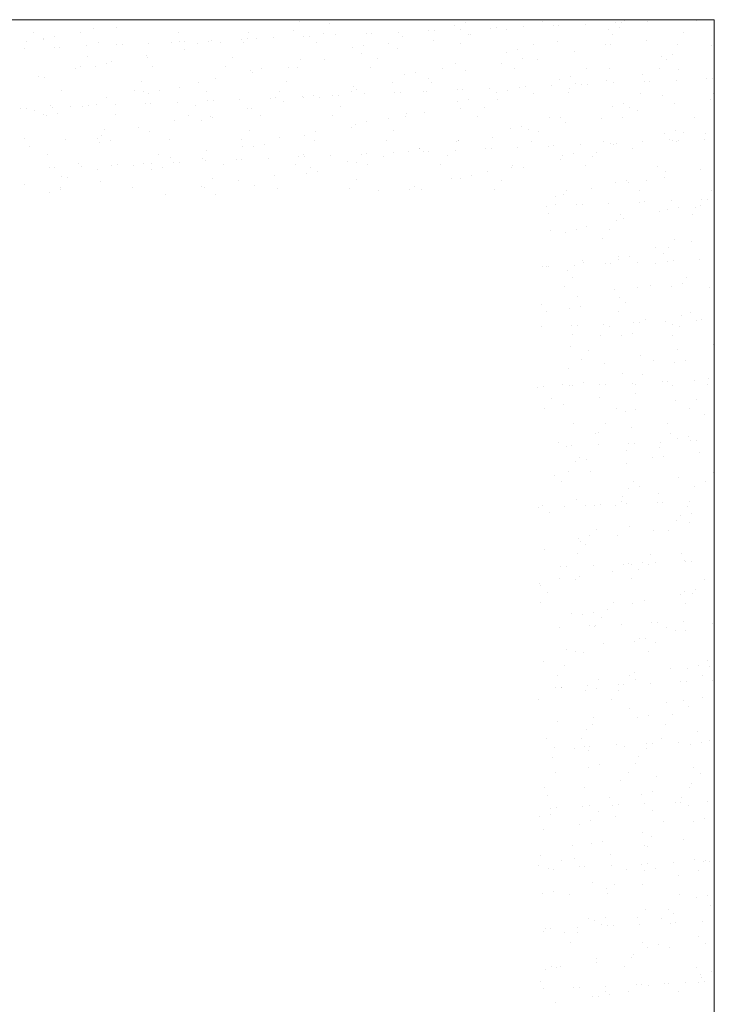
# Model space of a CAD drawing. Header units: millimetres. Extents: x -2274 to 12297, y -16157 to 26321.
# Tile 192 of 256: x -1779 to -1700, y -162 to -51. Entities that reach past the tile are written whole.
import ezdxf

# ---------------------------------------------------------------- set-up
doc = ezdxf.new("R2010")
doc.units = ezdxf.units.MM
doc.layers.add('-ŚCIANY NOŚNE', color=4, linetype='Continuous', lineweight=53)
doc.layers.add('KRESKOWANIE', color=8, linetype='Continuous')

msp = doc.modelspace()

# ---------------------------------------------------------------- linework, layer by layer
at = {"layer": '-ŚCIANY NOŚNE', "color": 253, "lineweight": 13}
for q in [(-2015, -51), (-1700, -624)]:
    msp.add_line((-1700, -51), q, dxfattribs=at)
at = {"layer": 'KRESKOWANIE', "color": 253, "linetype": 'Continuous', "lineweight": 13}
for p, q in [((-1746.89, -51.15), (-1746.89, -51.15)), ((-1726.57, -51), (-1726.57, -51)), ((-1719.38, -51.21), (-1719.38, -51.21)), ((-1718.37, -51.02), (-1718.37, -51.02)), ((-1710.2, -51.08), (-1710.2, -51.08)), ((-1707.52, -51.18), (-1707.52, -51.18)), ((-1704.1, -51.03), (-1704.1, -51.03)), ((-1703.46, -51.01), (-1703.46, -51.01)), ((-1701.99, -51.1), (-1701.99, -51.1)), ((-1770.19, -51.95), (-1770.19, -51.95)), ((-1767.65, -51.93), (-1767.65, -51.93)), ((-1747.61, -52.18), (-1747.61, -52.18)), ((-1743.5, -51.44), (-1743.5, -51.44)), ((-1732.32, -52.27), (-1732.32, -52.27)), ((-1731.68, -52.24), (-1731.68, -52.24)), ((-1729.41, -51.64), (-1729.41, -51.64)), ((-1728.69, -52.11), (-1728.69, -52.11)), ((-1728.17, -51.37), (-1728.17, -51.37)), ((-1725.26, -51.96), (-1725.26, -51.96)), ((-1724.63, -51.93), (-1724.63, -51.93)), ((-1723.52, -52.15), (-1723.52, -52.15)), ((-1721.63, -51.8), (-1721.63, -51.8)), ((-1718.21, -51.65), (-1718.21, -51.65)), ((-1717.57, -51.62), (-1717.57, -51.62)), ((-1714.58, -51.49), (-1714.58, -51.49)), ((-1711.93, -52.13), (-1711.93, -52.13)), ((-1711.15, -51.34), (-1711.15, -51.34)), ((-1710.69, -51.86), (-1710.69, -51.86)), ((-1710.52, -51.31), (-1710.52, -51.31)), ((-1777.77, -53.47), (-1777.77, -53.47)), ((-1776.96, -52.41), (-1776.96, -52.41)), ((-1775.9, -53.22), (-1775.9, -53.22)), ((-1775.84, -53.15), (-1775.84, -53.15)), ((-1774.66, -52.94), (-1774.66, -52.94)), ((-1771.73, -52.41), (-1771.73, -52.41)), ((-1760.59, -52.49), (-1760.59, -52.49)), ((-1757.18, -53.43), (-1757.18, -53.43)), ((-1756.91, -53.34), (-1756.91, -53.34)), ((-1753.48, -53.19), (-1753.48, -53.19)), ((-1752.85, -53.16), (-1752.85, -53.16)), ((-1752.71, -52.44), (-1752.71, -52.44)), ((-1751.75, -53.12), (-1751.75, -53.12)), ((-1749.85, -53.03), (-1749.85, -53.03)), ((-1746.43, -52.88), (-1746.43, -52.88)), ((-1745.79, -52.85), (-1745.79, -52.85)), ((-1744.21, -52.57), (-1744.21, -52.57)), ((-1742.8, -52.72), (-1742.8, -52.72)), ((-1739.37, -52.57), (-1739.37, -52.57)), ((-1738.74, -52.55), (-1738.74, -52.55)), ((-1735.74, -52.42), (-1735.74, -52.42)), ((-1735.23, -52.93), (-1735.23, -52.93)), ((-1731.71, -53.37), (-1731.71, -53.37)), ((-1727.84, -52.65), (-1727.84, -52.65)), ((-1727.6, -52.63), (-1727.6, -52.63)), ((-1717.76, -53.42), (-1717.76, -53.42)), ((-1711.47, -52.73), (-1711.47, -52.73)), ((-1707.62, -53.34), (-1707.62, -53.34)), ((-1703.48, -52.4), (-1703.48, -52.4)), ((-1778.07, -54.26), (-1778.07, -54.26)), ((-1774.64, -54.11), (-1774.64, -54.11)), ((-1774.01, -54.09), (-1774.01, -54.09)), ((-1771.01, -53.96), (-1771.01, -53.96)), ((-1769.61, -53.53), (-1769.61, -53.53)), ((-1767.59, -53.81), (-1767.59, -53.81)), ((-1766.95, -53.78), (-1766.95, -53.78)), ((-1763.96, -53.65), (-1763.96, -53.65)), ((-1761.4, -53.55), (-1761.4, -53.55)), ((-1760.53, -53.5), (-1760.53, -53.5)), ((-1759.94, -54.34), (-1759.94, -54.34)), ((-1759.9, -53.47), (-1759.9, -53.47)), ((-1758.42, -53.71), (-1758.42, -53.71)), ((-1755.83, -53.6), (-1755.83, -53.6)), ((-1753.23, -53.61), (-1753.23, -53.61)), ((-1745.03, -53.63), (-1745.03, -53.63)), ((-1740.94, -54.2), (-1740.94, -54.2)), ((-1739.7, -53.92), (-1739.7, -53.92)), ((-1736.86, -53.69), (-1736.86, -53.69)), ((-1735.85, -54.31), (-1735.85, -54.31)), ((-1728.65, -53.71), (-1728.65, -53.71)), ((-1722.22, -54.41), (-1722.22, -54.41)), ((-1720.48, -53.78), (-1720.48, -53.78)), ((-1715.81, -54.56), (-1715.81, -54.56)), ((-1712.28, -53.79), (-1712.28, -53.79)), ((-1711.7, -53.82), (-1711.7, -53.82)), ((-1704.11, -53.86), (-1704.11, -53.86)), ((-1700.28, -53.91), (-1700.28, -53.91)), ((-1770.87, -55.18), (-1770.87, -55.18)), ((-1764.24, -55), (-1764.24, -55)), ((-1764.08, -55.28), (-1764.08, -55.28)), ((-1754.5, -55.27), (-1754.5, -55.27)), ((-1746.77, -55.49), (-1746.77, -55.49)), ((-1744.04, -55.53), (-1744.04, -55.53)), ((-1739.93, -54.79), (-1739.93, -54.79)), ((-1738.13, -55.35), (-1738.13, -55.35)), ((-1723.46, -54.69), (-1723.46, -54.69)), ((-1721.75, -55.43), (-1721.75, -55.43)), ((-1719.95, -55.5), (-1719.95, -55.5)), ((-1705.98, -55.18), (-1705.98, -55.18)), ((-1705.38, -55.51), (-1705.38, -55.51)), ((-1704.74, -54.9), (-1704.74, -54.9)), ((-1772.27, -56.5), (-1772.27, -56.5)), ((-1771.69, -56.24), (-1771.69, -56.24)), ((-1769.95, -56.26), (-1769.95, -56.26)), ((-1768.71, -55.99), (-1768.71, -55.99)), ((-1768.15, -55.76), (-1768.15, -55.76)), ((-1763.52, -56.31), (-1763.52, -56.31)), ((-1755.31, -56.32), (-1755.31, -56.32)), ((-1752.47, -56.75), (-1752.47, -56.75)), ((-1751.23, -56.48), (-1751.23, -56.48)), ((-1748.18, -56.46), (-1748.18, -56.46)), ((-1747.14, -56.39), (-1747.14, -56.39)), ((-1738.94, -56.41), (-1738.94, -56.41)), ((-1730.77, -56.47), (-1730.77, -56.47)), ((-1729.29, -55.98), (-1729.29, -55.98)), ((-1728.14, -56.72), (-1728.14, -56.72)), ((-1724.02, -55.98), (-1724.02, -55.98)), ((-1722.56, -56.49), (-1722.56, -56.49)), ((-1714.4, -56.55), (-1714.4, -56.55)), ((-1711.81, -56.47), (-1711.81, -56.47)), ((-1706.19, -56.57), (-1706.19, -56.57)), ((-1704.04, -56.68), (-1704.04, -56.68)), ((-1776.4, -57.43), (-1776.4, -57.43)), ((-1775.78, -57.55), (-1775.78, -57.55)), ((-1756.37, -57.69), (-1756.37, -57.69)), ((-1752.25, -56.95), (-1752.25, -56.95)), ((-1734.99, -57.24), (-1734.99, -57.24)), ((-1733.75, -56.97), (-1733.75, -56.97)), ((-1732.27, -57.65), (-1732.27, -57.65)), ((-1717.51, -57.73), (-1717.51, -57.73)), ((-1716.27, -57.46), (-1716.27, -57.46)), ((-1712.23, -57.91), (-1712.23, -57.91)), ((-1708.12, -57.16), (-1708.12, -57.16)), ((-1704.29, -57.85), (-1704.29, -57.85)), ((-1700.87, -57.7), (-1700.87, -57.7)), ((-1700.23, -57.67), (-1700.23, -57.67)), ((-1773.8, -59), (-1773.8, -59)), ((-1765.6, -59.02), (-1765.6, -59.02)), ((-1764.79, -57.96), (-1764.79, -57.96)), ((-1762.76, -59.04), (-1762.76, -59.04)), ((-1760.5, -58.62), (-1760.5, -58.62)), ((-1758.3, -58.05), (-1758.3, -58.05)), ((-1748.41, -58.04), (-1748.41, -58.04)), ((-1740.82, -58.54), (-1740.82, -58.54)), ((-1740.46, -58.88), (-1740.46, -58.88)), ((-1736.35, -58.13), (-1736.35, -58.13)), ((-1732.04, -58.12), (-1732.04, -58.12)), ((-1729.08, -58.93), (-1729.08, -58.93)), ((-1728.45, -58.91), (-1728.45, -58.91)), ((-1725.46, -58.78), (-1725.46, -58.78)), ((-1723.34, -59.03), (-1723.34, -59.03)), ((-1722.03, -58.63), (-1722.03, -58.63)), ((-1721.4, -58.6), (-1721.4, -58.6)), ((-1718.4, -58.47), (-1718.4, -58.47)), ((-1716.37, -58.84), (-1716.37, -58.84)), ((-1715.66, -58.21), (-1715.66, -58.21)), ((-1714.98, -58.32), (-1714.98, -58.32)), ((-1714.34, -58.29), (-1714.34, -58.29)), ((-1711.35, -58.16), (-1711.35, -58.16)), ((-1707.92, -58.01), (-1707.92, -58.01)), ((-1707.29, -57.98), (-1707.29, -57.98)), ((-1700.03, -58.23), (-1700.03, -58.23)), ((-1768.69, -59.85), (-1768.69, -59.85)), ((-1764.58, -59.1), (-1764.58, -59.1)), ((-1764, -59.31), (-1764, -59.31)), ((-1757.43, -59.08), (-1757.43, -59.08)), ((-1756.67, -60.14), (-1756.67, -60.14)), ((-1753.67, -60.01), (-1753.67, -60.01)), ((-1750.25, -59.86), (-1750.25, -59.86)), ((-1749.61, -59.83), (-1749.61, -59.83)), ((-1749.22, -59.1), (-1749.22, -59.1)), ((-1746.62, -59.7), (-1746.62, -59.7)), ((-1746.52, -59.8), (-1746.52, -59.8)), ((-1745.28, -59.53), (-1745.28, -59.53)), ((-1744.6, -59.81), (-1744.6, -59.81)), ((-1743.19, -59.55), (-1743.19, -59.55)), ((-1742.56, -59.52), (-1742.56, -59.52)), ((-1741.06, -59.17), (-1741.06, -59.17)), ((-1739.57, -59.39), (-1739.57, -59.39)), ((-1736.14, -59.24), (-1736.14, -59.24)), ((-1735.51, -59.21), (-1735.51, -59.21)), ((-1732.85, -59.18), (-1732.85, -59.18)), ((-1732.51, -59.08), (-1732.51, -59.08)), ((-1727.8, -60.02), (-1727.8, -60.02)), ((-1724.68, -59.25), (-1724.68, -59.25)), ((-1724.56, -60.07), (-1724.56, -60.07)), ((-1720.45, -59.32), (-1720.45, -59.32)), ((-1716.48, -59.26), (-1716.48, -59.26)), ((-1708.31, -59.33), (-1708.31, -59.33)), ((-1705.86, -59.52), (-1705.86, -59.52)), ((-1700.47, -60.03), (-1700.47, -60.03)), ((-1700.1, -59.34), (-1700.1, -59.34)), ((-1778.47, -61.09), (-1778.47, -61.09)), ((-1777.83, -61.06), (-1777.83, -61.06)), ((-1776.91, -61.26), (-1776.91, -61.26)), ((-1775.07, -60.66), (-1775.07, -60.66)), ((-1774.84, -60.93), (-1774.84, -60.93)), ((-1772.83, -60.78), (-1772.83, -60.78)), ((-1771.41, -60.78), (-1771.41, -60.78)), ((-1770.78, -60.75), (-1770.78, -60.75)), ((-1769.83, -60.6), (-1769.83, -60.6)), ((-1767.78, -60.62), (-1767.78, -60.62)), ((-1764.36, -60.47), (-1764.36, -60.47)), ((-1763.72, -60.45), (-1763.72, -60.45)), ((-1760.73, -60.32), (-1760.73, -60.32)), ((-1758.7, -60.74), (-1758.7, -60.74)), ((-1757.3, -60.17), (-1757.3, -60.17)), ((-1752.79, -61.04), (-1752.79, -61.04)), ((-1752.35, -61.09), (-1752.35, -61.09)), ((-1748.68, -60.29), (-1748.68, -60.29)), ((-1742.32, -60.82), (-1742.32, -60.82)), ((-1729.04, -60.29), (-1729.04, -60.29)), ((-1728.7, -61), (-1728.7, -61)), ((-1725.95, -60.9), (-1725.95, -60.9)), ((-1711.56, -60.78), (-1711.56, -60.78)), ((-1710.32, -60.51), (-1710.32, -60.51)), ((-1709.58, -60.98), (-1709.58, -60.98)), ((-1708.66, -61.26), (-1708.66, -61.26)), ((-1704.55, -60.51), (-1704.55, -60.51)), ((-1775.88, -61.71), (-1775.88, -61.71)), ((-1775.53, -61.87), (-1775.53, -61.87)), ((-1774.29, -61.59), (-1774.29, -61.59)), ((-1767.72, -61.78), (-1767.72, -61.78)), ((-1759.51, -61.79), (-1759.51, -61.79)), ((-1758.05, -62.36), (-1758.05, -62.36)), ((-1756.93, -61.97), (-1756.93, -61.97)), ((-1756.81, -62.08), (-1756.81, -62.08)), ((-1751.34, -61.86), (-1751.34, -61.86)), ((-1743.14, -61.88), (-1743.14, -61.88)), ((-1736.89, -62.23), (-1736.89, -62.23)), ((-1734.97, -61.94), (-1734.97, -61.94)), ((-1734.87, -61.58), (-1734.87, -61.58)), ((-1732.78, -61.48), (-1732.78, -61.48)), ((-1726.76, -61.96), (-1726.76, -61.96)), ((-1718.59, -62.02), (-1718.59, -62.02)), ((-1717.39, -62.07), (-1717.39, -62.07)), ((-1712.8, -62.19), (-1712.8, -62.19)), ((-1710.39, -62.04), (-1710.39, -62.04)), ((-1702.22, -62.11), (-1702.22, -62.11)), ((-1768.98, -63.43), (-1768.98, -63.43)), ((-1765.12, -63.2), (-1765.12, -63.2)), ((-1761.01, -62.45), (-1761.01, -62.45)), ((-1741.03, -63.16), (-1741.03, -63.16)), ((-1740.57, -62.85), (-1740.57, -62.85)), ((-1739.33, -62.57), (-1739.33, -62.57)), ((-1723.09, -63.34), (-1723.09, -63.34)), ((-1721.85, -63.06), (-1721.85, -63.06)), ((-1720.99, -63.42), (-1720.99, -63.42)), ((-1716.88, -62.67), (-1716.88, -62.67)), ((-1778, -64.47), (-1778, -64.47)), ((-1769.8, -64.49), (-1769.8, -64.49)), ((-1769.26, -64.13), (-1769.26, -64.13)), ((-1763.88, -63.65), (-1763.88, -63.65)), ((-1761.63, -64.56), (-1761.63, -64.56)), ((-1753.42, -64.57), (-1753.42, -64.57)), ((-1752.61, -63.51), (-1752.61, -63.51)), ((-1749.22, -64.38), (-1749.22, -64.38)), ((-1746.4, -64.14), (-1746.4, -64.14)), ((-1745.11, -63.64), (-1745.11, -63.64)), ((-1736.24, -63.59), (-1736.24, -63.59)), ((-1725.13, -64.35), (-1725.13, -64.35)), ((-1719.86, -63.68), (-1719.86, -63.68)), ((-1705.61, -63.83), (-1705.61, -63.83)), ((-1705.09, -64.6), (-1705.09, -64.6)), ((-1704.37, -63.55), (-1704.37, -63.55)), ((-1703.49, -63.76), (-1703.49, -63.76)), ((-1701.06, -64.52), (-1701.06, -64.52)), ((-1700.97, -63.86), (-1700.97, -63.86)), ((-1777.45, -65.35), (-1777.45, -65.35)), ((-1773.33, -64.61), (-1773.33, -64.61)), ((-1769.58, -64.91), (-1769.58, -64.91)), ((-1768.34, -64.64), (-1768.34, -64.64)), ((-1753.36, -65.32), (-1753.36, -65.32)), ((-1752.1, -65.4), (-1752.1, -65.4)), ((-1750.86, -65.13), (-1750.86, -65.13)), ((-1745.25, -64.64), (-1745.25, -64.64)), ((-1737.05, -64.65), (-1737.05, -64.65)), ((-1733.38, -65.62), (-1733.38, -65.62)), ((-1733.32, -65.57), (-1733.32, -65.57)), ((-1729.2, -64.83), (-1729.2, -64.83)), ((-1728.92, -64.63), (-1728.92, -64.63)), ((-1728.88, -64.72), (-1728.88, -64.72)), ((-1725.85, -65.6), (-1725.85, -65.6)), ((-1725.22, -65.57), (-1725.22, -65.57)), ((-1722.22, -65.44), (-1722.22, -65.44)), ((-1720.67, -64.73), (-1720.67, -64.73)), ((-1718.8, -65.29), (-1718.8, -65.29)), ((-1718.16, -65.27), (-1718.16, -65.27)), ((-1715.17, -65.13), (-1715.17, -65.13)), ((-1712.51, -64.8), (-1712.51, -64.8)), ((-1711.74, -64.99), (-1711.74, -64.99)), ((-1711.44, -65.12), (-1711.44, -65.12)), ((-1711.11, -64.96), (-1711.11, -64.96)), ((-1709.22, -65.54), (-1709.22, -65.54)), ((-1708.12, -64.83), (-1708.12, -64.83)), ((-1704.69, -64.68), (-1704.69, -64.68)), ((-1704.3, -64.82), (-1704.3, -64.82)), ((-1704.06, -64.65), (-1704.06, -64.65)), ((-1775.41, -66.21), (-1775.41, -66.21)), ((-1762.9, -66.21), (-1762.9, -66.21)), ((-1761.55, -66.54), (-1761.55, -66.54)), ((-1757.93, -66.7), (-1757.93, -66.7)), ((-1757.43, -65.8), (-1757.43, -65.8)), ((-1753.44, -66.81), (-1753.44, -66.81)), ((-1750.44, -66.67), (-1750.44, -66.67)), ((-1747.02, -66.53), (-1747.02, -66.53)), ((-1746.52, -66.29), (-1746.52, -66.29)), ((-1746.38, -66.5), (-1746.38, -66.5)), ((-1743.39, -66.37), (-1743.39, -66.37)), ((-1739.96, -66.22), (-1739.96, -66.22)), ((-1739.33, -66.19), (-1739.33, -66.19)), ((-1737.45, -66.51), (-1737.45, -66.51)), ((-1736.33, -66.06), (-1736.33, -66.06)), ((-1734.62, -65.89), (-1734.62, -65.89)), ((-1732.91, -65.91), (-1732.91, -65.91)), ((-1732.27, -65.88), (-1732.27, -65.88)), ((-1730.15, -66.37), (-1730.15, -66.37)), ((-1729.28, -65.75), (-1729.28, -65.75)), ((-1717.42, -66.76), (-1717.42, -66.76)), ((-1717.15, -66.39), (-1717.15, -66.39)), ((-1715.91, -66.11), (-1715.91, -66.11)), ((-1713.77, -66.45), (-1713.77, -66.45)), ((-1713.3, -66.02), (-1713.3, -66.02)), ((-1775.23, -67.76), (-1775.23, -67.76)), ((-1774.6, -67.73), (-1774.6, -67.73)), ((-1771.91, -67.25), (-1771.91, -67.25)), ((-1771.61, -67.6), (-1771.61, -67.6)), ((-1768.18, -67.45), (-1768.18, -67.45)), ((-1767.55, -67.42), (-1767.55, -67.42)), ((-1765.68, -67.48), (-1765.68, -67.48)), ((-1764.55, -67.29), (-1764.55, -67.29)), ((-1763.71, -67.27), (-1763.71, -67.27)), ((-1762.39, -67.69), (-1762.39, -67.69)), ((-1761.13, -67.14), (-1761.13, -67.14)), ((-1760.49, -67.11), (-1760.49, -67.11)), ((-1757.5, -66.98), (-1757.5, -66.98)), ((-1755.54, -67.33), (-1755.54, -67.33)), ((-1754.07, -66.83), (-1754.07, -66.83)), ((-1747.33, -67.35), (-1747.33, -67.35)), ((-1745.64, -67.73), (-1745.64, -67.73)), ((-1741.53, -66.99), (-1741.53, -66.99)), ((-1740.45, -67.19), (-1740.45, -67.19)), ((-1739.17, -67.41), (-1739.17, -67.41)), ((-1730.96, -67.43), (-1730.96, -67.43)), ((-1722.97, -67.68), (-1722.97, -67.68)), ((-1722.79, -67.49), (-1722.79, -67.49)), ((-1721.55, -67.7), (-1721.55, -67.7)), ((-1714.58, -67.51), (-1714.58, -67.51)), ((-1706.42, -67.58), (-1706.42, -67.58)), ((-1773.87, -68.7), (-1773.87, -68.7)), ((-1773.18, -68.9), (-1773.18, -68.9)), ((-1769.76, -67.96), (-1769.76, -67.96)), ((-1763.63, -67.96), (-1763.63, -67.96)), ((-1756.81, -68.98), (-1756.81, -68.98)), ((-1749.78, -68.67), (-1749.78, -68.67)), ((-1746.16, -68.45), (-1746.16, -68.45)), ((-1744.92, -68.18), (-1744.92, -68.18)), ((-1729.74, -68.92), (-1729.74, -68.92)), ((-1728.68, -68.94), (-1728.68, -68.94)), ((-1727.44, -68.67), (-1727.44, -68.67)), ((-1725.63, -68.18), (-1725.63, -68.18)), ((-1705.65, -68.89), (-1705.65, -68.89)), ((-1705.49, -68.17), (-1705.49, -68.17)), ((-1701.51, -67.95), (-1701.51, -67.95)), ((-1778.01, -69.64), (-1778.01, -69.64)), ((-1773.99, -69.96), (-1773.99, -69.96)), ((-1769.46, -69.25), (-1769.46, -69.25)), ((-1765.83, -70.03), (-1765.83, -70.03)), ((-1757.97, -69.89), (-1757.97, -69.89)), ((-1757.62, -70.04), (-1757.62, -70.04)), ((-1753.86, -69.15), (-1753.86, -69.15)), ((-1751.98, -69.74), (-1751.98, -69.74)), ((-1749.45, -70.11), (-1749.45, -70.11)), ((-1741.25, -70.12), (-1741.25, -70.12)), ((-1740.43, -69.07), (-1740.43, -69.07)), ((-1733.88, -69.85), (-1733.88, -69.85)), ((-1724.06, -69.15), (-1724.06, -69.15)), ((-1713.84, -70.11), (-1713.84, -70.11)), ((-1711.2, -69.43), (-1711.2, -69.43)), ((-1709.96, -69.16), (-1709.96, -69.16)), ((-1709.73, -69.37), (-1709.73, -69.37)), ((-1707.68, -69.23), (-1707.68, -69.23)), ((-1775.17, -70.52), (-1775.17, -70.52)), ((-1773.93, -70.24), (-1773.93, -70.24)), ((-1762.11, -70.82), (-1762.11, -70.82)), ((-1756.45, -70.73), (-1756.45, -70.73)), ((-1737.96, -70.34), (-1737.96, -70.34)), ((-1734.5, -70.23), (-1734.5, -70.23)), ((-1733.08, -70.19), (-1733.08, -70.19)), ((-1724.87, -70.21), (-1724.87, -70.21)), ((-1717.98, -71.04), (-1717.98, -71.04)), ((-1717.03, -70.72), (-1717.03, -70.72)), ((-1716.7, -70.27), (-1716.7, -70.27)), ((-1708.5, -70.29), (-1708.5, -70.29)), ((-1700.33, -70.35), (-1700.33, -70.35)), ((-1718.99, -72.11), (-1718.99, -72.11)), ((-1717.97, -71.92), (-1717.97, -71.92)), ((-1715.57, -71.96), (-1715.57, -71.96)), ((-1714.93, -71.93), (-1714.93, -71.93)), ((-1711.94, -71.8), (-1711.94, -71.8)), ((-1708.51, -71.65), (-1708.51, -71.65)), ((-1707.88, -71.62), (-1707.88, -71.62)), ((-1704.88, -71.49), (-1704.88, -71.49)), ((-1704.01, -72.2), (-1704.01, -72.2)), ((-1702.08, -72.23), (-1702.08, -72.23)), ((-1701.6, -72), (-1701.6, -72)), ((-1701.46, -71.34), (-1701.46, -71.34)), ((-1700.82, -71.32), (-1700.82, -71.32)), ((-1718.78, -72.98), (-1718.78, -72.98)), ((-1710.62, -73.05), (-1710.62, -73.05)), ((-1710.27, -73.46), (-1710.27, -73.46)), ((-1706.15, -72.71), (-1706.15, -72.71)), ((-1705.25, -72.48), (-1705.25, -72.48)), ((-1702.41, -73.06), (-1702.41, -73.06)), ((-1714.4, -74.39), (-1714.4, -74.39)), ((-1711.08, -73.77), (-1711.08, -73.77)), ((-1718.48, -74.87), (-1718.48, -74.87)), ((-1716.78, -75.04), (-1716.78, -75.04)), ((-1715.54, -74.76), (-1715.54, -74.76)), ((-1711.88, -74.7), (-1711.88, -74.7)), ((-1712.69, -75.76), (-1712.69, -75.76)), ((-1706.69, -76.81), (-1706.69, -76.81)), ((-1705.13, -76.82), (-1705.13, -76.82)), ((-1704.53, -75.82), (-1704.53, -75.82)), ((-1702.58, -76.06), (-1702.58, -76.06)), ((-1710.83, -77.74), (-1710.83, -77.74)), ((-1709.59, -77.81), (-1709.59, -77.81)), ((-1705.79, -77.48), (-1705.79, -77.48)), ((-1719.39, -78.94), (-1719.39, -78.94)), ((-1719.02, -78.96), (-1719.02, -78.96)), ((-1718.76, -78.91), (-1718.76, -78.91)), ((-1715.76, -78.78), (-1715.76, -78.78)), ((-1714.91, -78.22), (-1714.91, -78.22)), ((-1714.81, -78.52), (-1714.81, -78.52)), ((-1712.34, -78.63), (-1712.34, -78.63)), ((-1711.7, -78.6), (-1711.7, -78.6)), ((-1710.83, -78.08), (-1710.83, -78.08)), ((-1708.71, -78.47), (-1708.71, -78.47)), ((-1706.61, -78.53), (-1706.61, -78.53)), ((-1705.28, -78.32), (-1705.28, -78.32)), ((-1704.65, -78.29), (-1704.65, -78.29)), ((-1701.65, -78.16), (-1701.65, -78.16)), ((-1716.66, -79.37), (-1716.66, -79.37)), ((-1716.08, -80.17), (-1716.08, -80.17)), ((-1703.12, -80.15), (-1703.12, -80.15)), ((-1716.89, -81.23), (-1716.89, -81.23)), ((-1708.73, -81.29), (-1708.73, -81.29)), ((-1707.26, -81.09), (-1707.26, -81.09)), ((-1704.88, -81.13), (-1704.88, -81.13)), ((-1703.64, -80.85), (-1703.64, -80.85)), ((-1700.52, -81.31), (-1700.52, -81.31)), ((-1715.45, -82.31), (-1715.45, -82.31)), ((-1711.34, -81.57), (-1711.34, -81.57)), ((-1710.71, -82.42), (-1710.71, -82.42)), ((-1719.58, -83.25), (-1719.58, -83.25)), ((-1715.18, -83.41), (-1715.18, -83.41)), ((-1709.99, -82.95), (-1709.99, -82.95)), ((-1719.01, -83.99), (-1719.01, -83.99)), ((-1716.42, -83.69), (-1716.42, -83.69)), ((-1710.8, -84.01), (-1710.8, -84.01)), ((-1703.68, -84.43), (-1703.68, -84.43)), ((-1702.64, -84.07), (-1702.64, -84.07)), ((-1719.58, -85.75), (-1719.58, -85.75)), ((-1716.16, -85.6), (-1716.16, -85.6)), ((-1715.52, -85.58), (-1715.52, -85.58)), ((-1712.53, -85.45), (-1712.53, -85.45)), ((-1711.87, -85.66), (-1711.87, -85.66)), ((-1709.1, -85.3), (-1709.1, -85.3)), ((-1708.47, -85.27), (-1708.47, -85.27)), ((-1707.76, -84.91), (-1707.76, -84.91)), ((-1705.48, -85.14), (-1705.48, -85.14)), ((-1704.76, -85.47), (-1704.76, -85.47)), ((-1703.9, -85.72), (-1703.9, -85.72)), ((-1702.05, -84.99), (-1702.05, -84.99)), ((-1701.41, -84.96), (-1701.41, -84.96)), ((-1716.01, -86.59), (-1716.01, -86.59)), ((-1712.92, -86.77), (-1712.92, -86.77)), ((-1710.47, -86.73), (-1710.47, -86.73)), ((-1709.23, -86.46), (-1709.23, -86.46)), ((-1704.72, -86.78), (-1704.72, -86.78)), ((-1700.11, -87.78), (-1700.11, -87.78)), ((-1716.3, -88.02), (-1716.3, -88.02)), ((-1714.19, -88.42), (-1714.19, -88.42)), ((-1708.3, -89.01), (-1708.3, -89.01)), ((-1704.19, -88.26), (-1704.19, -88.26)), ((-1715, -89.48), (-1715, -89.48)), ((-1712.44, -89.94), (-1712.44, -89.94)), ((-1706.83, -89.54), (-1706.83, -89.54)), ((-1704.52, -89.78), (-1704.52, -89.78)), ((-1703.28, -89.5), (-1703.28, -89.5)), ((-1716.52, -90.42), (-1716.52, -90.42)), ((-1710.35, -91.07), (-1710.35, -91.07)), ((-1708.1, -91.19), (-1708.1, -91.19)), ((-1717.12, -92.24), (-1717.12, -92.24)), ((-1716.35, -92.42), (-1716.35, -92.42)), ((-1716.05, -92.34), (-1716.05, -92.34)), ((-1714.81, -92.06), (-1714.81, -92.06)), ((-1712.93, -92.27), (-1712.93, -92.27)), ((-1712.29, -92.24), (-1712.29, -92.24)), ((-1709.3, -92.11), (-1709.3, -92.11)), ((-1708.91, -92.25), (-1708.91, -92.25)), ((-1705.87, -91.96), (-1705.87, -91.96)), ((-1705.24, -91.94), (-1705.24, -91.94)), ((-1704.73, -92.35), (-1704.73, -92.35)), ((-1702.24, -91.8), (-1702.24, -91.8)), ((-1700.75, -92.32), (-1700.75, -92.32)), ((-1700.61, -91.61), (-1700.61, -91.61)), ((-1719.98, -92.58), (-1719.98, -92.58)), ((-1719.35, -92.55), (-1719.35, -92.55)), ((-1708.86, -93.29), (-1708.86, -93.29)), ((-1718.39, -93.89), (-1718.39, -93.89)), ((-1717.05, -94.51), (-1717.05, -94.51)), ((-1712.94, -93.77), (-1712.94, -93.77)), ((-1704.4, -94.12), (-1704.4, -94.12)), ((-1702.01, -93.97), (-1702.01, -93.97)), ((-1719.2, -94.95), (-1719.2, -94.95)), ((-1711.03, -95.01), (-1711.03, -95.01)), ((-1710.1, -95.38), (-1710.1, -95.38)), ((-1708.86, -95.11), (-1708.86, -95.11)), ((-1702.83, -95.03), (-1702.83, -95.03)), ((-1701.15, -95.7), (-1701.15, -95.7)), ((-1715.93, -96.67), (-1715.93, -96.67)), ((-1712.3, -96.67), (-1712.3, -96.67)), ((-1705.29, -96.64), (-1705.29, -96.64)), ((-1713.48, -97.86), (-1713.48, -97.86)), ((-1713.11, -97.72), (-1713.11, -97.72)), ((-1709.37, -97.12), (-1709.37, -97.12)), ((-1704.94, -97.79), (-1704.94, -97.79)), ((-1717.62, -98.79), (-1717.62, -98.79)), ((-1713.12, -99.09), (-1713.12, -99.09)), ((-1709.69, -98.94), (-1709.69, -98.94)), ((-1709.06, -98.91), (-1709.06, -98.91)), ((-1706.07, -98.78), (-1706.07, -98.78)), ((-1704.15, -98.43), (-1704.15, -98.43)), ((-1702.91, -98.15), (-1702.91, -98.15)), ((-1702.64, -98.63), (-1702.64, -98.63)), ((-1702.01, -98.6), (-1702.01, -98.6)), ((-1716.75, -99.25), (-1716.75, -99.25)), ((-1716.12, -99.22), (-1716.12, -99.22)), ((-1709.98, -99.72), (-1709.98, -99.72)), ((-1706.21, -99.44), (-1706.21, -99.44)), ((-1701.72, -99.98), (-1701.72, -99.98)), ((-1715.69, -100.99), (-1715.69, -100.99)), ((-1715.23, -100.48), (-1715.23, -100.48)), ((-1714.45, -100.71), (-1714.45, -100.71)), ((-1709.91, -101.21), (-1709.91, -101.21)), ((-1707.02, -100.5), (-1707.02, -100.5)), ((-1705.79, -100.46), (-1705.79, -100.46)), ((-1716.5, -102.14), (-1716.5, -102.14)), ((-1714.04, -102.14), (-1714.04, -102.14)), ((-1700.12, -102.22), (-1700.12, -102.22)), ((-1718.12, -102.62), (-1718.12, -102.62)), ((-1717.31, -103.19), (-1717.31, -103.19)), ((-1709.14, -103.26), (-1709.14, -103.26)), ((-1704.03, -102.77), (-1704.03, -102.77)), ((-1700.94, -103.28), (-1700.94, -103.28)), ((-1709.74, -104.03), (-1709.74, -104.03)), ((-1708.5, -103.76), (-1708.5, -103.76)), ((-1706.33, -104.56), (-1706.33, -104.56)), ((-1702.22, -103.81), (-1702.22, -103.81)), ((-1715.56, -105.33), (-1715.56, -105.33)), ((-1710.47, -105.49), (-1710.47, -105.49)), ((-1710.41, -104.91), (-1710.41, -104.91)), ((-1709.89, -105.76), (-1709.89, -105.76)), ((-1706.46, -105.61), (-1706.46, -105.61)), ((-1705.83, -105.58), (-1705.83, -105.58)), ((-1702.83, -105.45), (-1702.83, -105.45)), ((-1719.94, -106.19), (-1719.94, -106.19)), ((-1719.43, -105.96), (-1719.43, -105.96)), ((-1718.66, -106.71), (-1718.66, -106.71)), ((-1716.94, -106.06), (-1716.94, -106.06)), ((-1714.55, -105.97), (-1714.55, -105.97)), ((-1713.52, -105.91), (-1713.52, -105.91)), ((-1712.88, -105.89), (-1712.88, -105.89)), ((-1711.22, -105.97), (-1711.22, -105.97)), ((-1703.05, -106.04), (-1703.05, -106.04)), ((-1702.55, -106.81), (-1702.55, -106.81)), ((-1704.32, -107.69), (-1704.32, -107.69)), ((-1703.79, -107.08), (-1703.79, -107.08)), ((-1702.76, -107.9), (-1702.76, -107.9)), ((-1713.34, -108.73), (-1713.34, -108.73)), ((-1709.62, -108.37), (-1709.62, -108.37)), ((-1706.9, -108.84), (-1706.9, -108.84)), ((-1705.13, -108.75), (-1705.13, -108.75)), ((-1715.32, -109.64), (-1715.32, -109.64)), ((-1715.09, -110.06), (-1715.09, -110.06)), ((-1714.08, -109.36), (-1714.08, -109.36)), ((-1710.97, -109.32), (-1710.97, -109.32)), ((-1719.22, -110.99), (-1719.22, -110.99)), ((-1714.61, -110.38), (-1714.61, -110.38)), ((-1715.42, -111.44), (-1715.42, -111.44)), ((-1708.13, -112.41), (-1708.13, -112.41)), ((-1707.25, -111.51), (-1707.25, -111.51)), ((-1706.66, -112.42), (-1706.66, -112.42)), ((-1703.67, -111.42), (-1703.67, -111.42)), ((-1703.32, -112.18), (-1703.32, -112.18)), ((-1703.23, -112.27), (-1703.23, -112.27)), ((-1702.6, -112.25), (-1702.6, -112.25)), ((-1717.34, -112.89), (-1717.34, -112.89)), ((-1716.71, -112.86), (-1716.71, -112.86)), ((-1713.71, -112.73), (-1713.71, -112.73)), ((-1711.51, -113.41), (-1711.51, -113.41)), ((-1710.29, -112.58), (-1710.29, -112.58)), ((-1709.65, -112.55), (-1709.65, -112.55)), ((-1709.37, -112.68), (-1709.37, -112.68)), ((-1708.52, -113.16), (-1708.52, -113.16)), ((-1707.4, -112.66), (-1707.4, -112.66)), ((-1717.54, -114.2), (-1717.54, -114.2)), ((-1715.65, -114.34), (-1715.65, -114.34)), ((-1715.2, -113.98), (-1715.2, -113.98)), ((-1709.33, -114.22), (-1709.33, -114.22)), ((-1701.16, -114.28), (-1701.16, -114.28)), ((-1719.73, -114.82), (-1719.73, -114.82)), ((-1719.66, -114.96), (-1719.66, -114.96)), ((-1703.42, -115.73), (-1703.42, -115.73)), ((-1702.18, -115.46), (-1702.18, -115.46)), ((-1719.62, -116.91), (-1719.62, -116.91)), ((-1718.81, -115.85), (-1718.81, -115.85)), ((-1707.94, -116.76), (-1707.94, -116.76)), ((-1703.83, -116.01), (-1703.83, -116.01)), ((-1702.43, -115.94), (-1702.43, -115.94)), ((-1713.72, -118.01), (-1713.72, -118.01)), ((-1712.08, -117.69), (-1712.08, -117.69)), ((-1711.45, -116.98), (-1711.45, -116.98)), ((-1709.25, -117.02), (-1709.25, -117.02)), ((-1703.24, -116.99), (-1703.24, -116.99)), ((-1716.15, -118.17), (-1716.15, -118.17)), ((-1714.96, -118.29), (-1714.96, -118.29)), ((-1712.72, -118.63), (-1712.72, -118.63)), ((-1703.43, -119.09), (-1703.43, -119.09)), ((-1717.53, -119.71), (-1717.53, -119.71)), ((-1714.11, -119.56), (-1714.11, -119.56)), ((-1713.53, -119.69), (-1713.53, -119.69)), ((-1713.47, -119.53), (-1713.47, -119.53)), ((-1710.48, -119.4), (-1710.48, -119.4)), ((-1707.05, -119.25), (-1707.05, -119.25)), ((-1706.42, -119.22), (-1706.42, -119.22)), ((-1705.36, -119.76), (-1705.36, -119.76)), ((-1704.36, -120.1), (-1704.36, -120.1)), ((-1703.3, -120.07), (-1703.3, -120.07)), ((-1700.25, -119.36), (-1700.25, -119.36)), ((-1709.01, -121.33), (-1709.01, -121.33)), ((-1708.5, -121.04), (-1708.5, -121.04)), ((-1707.77, -121.06), (-1707.77, -121.06)), ((-1706.63, -121.41), (-1706.63, -121.41)), ((-1716.69, -122.26), (-1716.69, -122.26)), ((-1715.65, -122.45), (-1715.65, -122.45)), ((-1712.58, -121.52), (-1712.58, -121.52)), ((-1707.44, -122.47), (-1707.44, -122.47)), ((-1719.3, -123.62), (-1719.3, -123.62)), ((-1714.83, -122.63), (-1714.83, -122.63)), ((-1700.79, -123.45), (-1700.79, -123.45)), ((-1716.92, -124.1), (-1716.92, -124.1)), ((-1704.93, -124.38), (-1704.93, -124.38)), ((-1703.06, -124.38), (-1703.06, -124.38)), ((-1701.82, -124.11), (-1701.82, -124.11)), ((-1700.54, -124.18), (-1700.54, -124.18)), ((-1717.73, -125.16), (-1717.73, -125.16)), ((-1713.12, -125.61), (-1713.12, -125.61)), ((-1709.56, -125.23), (-1709.56, -125.23)), ((-1709.01, -124.87), (-1709.01, -124.87)), ((-1708.89, -125.67), (-1708.89, -125.67)), ((-1701.35, -125.24), (-1701.35, -125.24)), ((-1700.19, -125.76), (-1700.19, -125.76)), ((-1717.93, -126.53), (-1717.93, -126.53)), ((-1717.3, -126.5), (-1717.3, -126.5)), ((-1717.26, -126.54), (-1717.26, -126.54)), ((-1714.59, -126.94), (-1714.59, -126.94)), ((-1714.3, -126.37), (-1714.3, -126.37)), ((-1713.35, -126.66), (-1713.35, -126.66)), ((-1710.88, -126.22), (-1710.88, -126.22)), ((-1710.83, -126.88), (-1710.83, -126.88)), ((-1710.24, -126.2), (-1710.24, -126.2)), ((-1707.25, -126.07), (-1707.25, -126.07)), ((-1703.82, -125.92), (-1703.82, -125.92)), ((-1703.19, -125.89), (-1703.19, -125.89)), ((-1719.85, -127.92), (-1719.85, -127.92)), ((-1711.64, -127.94), (-1711.64, -127.94)), ((-1703.47, -128), (-1703.47, -128)), ((-1701.35, -127.73), (-1701.35, -127.73)), ((-1709.55, -128.96), (-1709.55, -128.96)), ((-1705.43, -128.21), (-1705.43, -128.21)), ((-1702.94, -128.72), (-1702.94, -128.72)), ((-1713.68, -129.89), (-1713.68, -129.89)), ((-1708.64, -129.98), (-1708.64, -129.98)), ((-1707.4, -129.71), (-1707.4, -129.71)), ((-1704.74, -129.65), (-1704.74, -129.65)), ((-1717.76, -130.37), (-1717.76, -130.37)), ((-1714.47, -131.28), (-1714.47, -131.28)), ((-1713.76, -130.7), (-1713.76, -130.7)), ((-1705.55, -130.71), (-1705.55, -130.71)), ((-1718.93, -132.27), (-1718.93, -132.27)), ((-1715.03, -132.35), (-1715.03, -132.35)), ((-1705.97, -132.3), (-1705.97, -132.3)), ((-1701.86, -131.56), (-1701.86, -131.56)), ((-1718.13, -133.35), (-1718.13, -133.35)), ((-1715.84, -133.41), (-1715.84, -133.41)), ((-1714.7, -133.2), (-1714.7, -133.2)), ((-1714.07, -133.17), (-1714.07, -133.17)), ((-1711.07, -133.04), (-1711.07, -133.04)), ((-1710.11, -133.24), (-1710.11, -133.24)), ((-1707.67, -133.47), (-1707.67, -133.47)), ((-1707.65, -132.89), (-1707.65, -132.89)), ((-1707.01, -132.86), (-1707.01, -132.86)), ((-1704.02, -132.73), (-1704.02, -132.73)), ((-1702.69, -133.03), (-1702.69, -133.03)), ((-1701.45, -132.76), (-1701.45, -132.76)), ((-1700.59, -132.58), (-1700.59, -132.58)), ((-1718.3, -134.46), (-1718.3, -134.46)), ((-1714.19, -133.72), (-1714.19, -133.72)), ((-1708.52, -134.32), (-1708.52, -134.32)), ((-1714.23, -135.59), (-1714.23, -135.59)), ((-1712.99, -135.31), (-1712.99, -135.31)), ((-1708.94, -135.13), (-1708.94, -135.13)), ((-1702.4, -135.65), (-1702.4, -135.65)), ((-1717.96, -136.17), (-1717.96, -136.17)), ((-1709.75, -136.18), (-1709.75, -136.18)), ((-1706.53, -136.59), (-1706.53, -136.59)), ((-1701.58, -136.25), (-1701.58, -136.25)), ((-1719.22, -137.82), (-1719.22, -137.82)), ((-1714.73, -137.81), (-1714.73, -137.81)), ((-1710.61, -137.07), (-1710.61, -137.07)), ((-1702.85, -137.9), (-1702.85, -137.9)), ((-1702.57, -137.37), (-1702.57, -137.37)), ((-1718.86, -138.74), (-1718.86, -138.74)), ((-1711.87, -138.94), (-1711.87, -138.94)), ((-1708.28, -138.63), (-1708.28, -138.63)), ((-1707.04, -138.36), (-1707.04, -138.36)), ((-1703.66, -138.96), (-1703.66, -138.96)), ((-1718.52, -140.18), (-1718.52, -140.18)), ((-1717.89, -140.15), (-1717.89, -140.15)), ((-1714.89, -140.02), (-1714.89, -140.02)), ((-1714.1, -139.93), (-1714.1, -139.93)), ((-1711.47, -139.87), (-1711.47, -139.87)), ((-1710.83, -139.84), (-1710.83, -139.84)), ((-1707.84, -139.71), (-1707.84, -139.71)), ((-1704.41, -139.56), (-1704.41, -139.56)), ((-1703.78, -139.53), (-1703.78, -139.53)), ((-1702.96, -139.93), (-1702.96, -139.93)), ((-1700.79, -139.4), (-1700.79, -139.4)), ((-1719.81, -141.19), (-1719.81, -141.19)), ((-1718.57, -140.92), (-1718.57, -140.92)), ((-1713.14, -140.6), (-1713.14, -140.6)), ((-1711.15, -141.16), (-1711.15, -141.16)), ((-1707.04, -140.41), (-1707.04, -140.41)), ((-1701.09, -141.41), (-1701.09, -141.41)), ((-1719.37, -142.57), (-1719.37, -142.57)), ((-1715.29, -142.09), (-1715.29, -142.09)), ((-1713.95, -141.65), (-1713.95, -141.65)), ((-1705.78, -141.72), (-1705.78, -141.72)), ((-1702.33, -141.68), (-1702.33, -141.68)), ((-1708.16, -142.97), (-1708.16, -142.97)), ((-1707.05, -143.37), (-1707.05, -143.37)), ((-1716.07, -144.42), (-1716.07, -144.42)), ((-1713.86, -144.24), (-1713.86, -144.24)), ((-1712.62, -143.96), (-1712.62, -143.96)), ((-1707.86, -144.43), (-1707.86, -144.43)), ((-1707.58, -144.51), (-1707.58, -144.51)), ((-1703.46, -143.76), (-1703.46, -143.76)), ((-1719.69, -145.53), (-1719.69, -145.53)), ((-1711.71, -145.44), (-1711.71, -145.44)), ((-1719.91, -146.66), (-1719.91, -146.66)), ((-1718.72, -146.99), (-1718.72, -146.99)), ((-1717.33, -146.07), (-1717.33, -146.07)), ((-1715.79, -145.92), (-1715.79, -145.92)), ((-1715.29, -146.84), (-1715.29, -146.84)), ((-1714.66, -146.82), (-1714.66, -146.82)), ((-1711.66, -146.68), (-1711.66, -146.68)), ((-1708.24, -146.54), (-1708.24, -146.54)), ((-1707.6, -146.51), (-1707.6, -146.51)), ((-1706.67, -147.01), (-1706.67, -147.01)), ((-1704.61, -146.38), (-1704.61, -146.38)), ((-1702.21, -146.02), (-1702.21, -146.02)), ((-1701.18, -146.23), (-1701.18, -146.23)), ((-1700.96, -146.15), (-1700.96, -146.15)), ((-1700.55, -146.2), (-1700.55, -146.2)), ((-1718.15, -147.13), (-1718.15, -147.13)), ((-1709.98, -147.19), (-1709.98, -147.19)), ((-1707.91, -147.28), (-1707.91, -147.28)), ((-1704, -147.85), (-1704, -147.85)), ((-1701.77, -147.21), (-1701.77, -147.21)), ((-1713.74, -148.58), (-1713.74, -148.58)), ((-1711.25, -148.84), (-1711.25, -148.84)), ((-1708.14, -148.79), (-1708.14, -148.79)), ((-1719.44, -149.84), (-1719.44, -149.84)), ((-1718.2, -149.57), (-1718.2, -149.57)), ((-1716.33, -150.01), (-1716.33, -150.01)), ((-1712.22, -149.27), (-1712.22, -149.27)), ((-1712.06, -149.9), (-1712.06, -149.9)), ((-1703.89, -149.97), (-1703.89, -149.97)), ((-1701.96, -150.33), (-1701.96, -150.33)), ((-1700.72, -150.06), (-1700.72, -150.06)), ((-1700.43, -151.2), (-1700.43, -151.2)), ((-1707.79, -151.62), (-1707.79, -151.62)), ((-1705.16, -151.62), (-1705.16, -151.62)), ((-1704.57, -152.13), (-1704.57, -152.13)), ((-1715.49, -153.66), (-1715.49, -153.66)), ((-1714.18, -152.66), (-1714.18, -152.66)), ((-1713.5, -152.89), (-1713.5, -152.89)), ((-1712.76, -153.36), (-1712.76, -153.36)), ((-1712.26, -152.61), (-1712.26, -152.61)), ((-1712.06, -153.51), (-1712.06, -153.51)), ((-1711.43, -153.48), (-1711.43, -153.48)), ((-1708.65, -152.61), (-1708.65, -152.61)), ((-1708.43, -153.35), (-1708.43, -153.35)), ((-1705.97, -152.68), (-1705.97, -152.68)), ((-1705.01, -153.2), (-1705.01, -153.2)), ((-1704.37, -153.17), (-1704.37, -153.17)), ((-1701.38, -153.04), (-1701.38, -153.04)), ((-1719.32, -154.18), (-1719.32, -154.18)), ((-1719.11, -153.82), (-1719.11, -153.82)), ((-1718.48, -153.79), (-1718.48, -153.79)), ((-1716.9, -154.29), (-1716.9, -154.29)), ((-1715.44, -154.32), (-1715.44, -154.32)), ((-1701.84, -154.67), (-1701.84, -154.67)), ((-1716.26, -155.37), (-1716.26, -155.37)), ((-1708.09, -155.44), (-1708.09, -155.44)), ((-1707.55, -155.93), (-1707.55, -155.93)), ((-1706.31, -155.66), (-1706.31, -155.66)), ((-1700.99, -155.48), (-1700.99, -155.48)), ((-1709.18, -156.71), (-1709.18, -156.71)), ((-1705.07, -155.96), (-1705.07, -155.96)), ((-1718.37, -158.13), (-1718.37, -158.13)), ((-1717.4, -158.12), (-1717.4, -158.12)), ((-1713.37, -157.23), (-1713.37, -157.23)), ((-1713.32, -157.64), (-1713.32, -157.64)), ((-1710.17, -158.15), (-1710.17, -158.15)), ((-1709.36, -157.09), (-1709.36, -157.09)), ((-1719.08, -158.49), (-1719.08, -158.49)), ((-1717.84, -158.22), (-1717.84, -158.22)), ((-1702, -158.22), (-1702, -158.22)), ((-1701.6, -158.98), (-1701.6, -158.98)), ((-1700.36, -158.71), (-1700.36, -158.71)), ((-1719.64, -159.79), (-1719.64, -159.79)), ((-1712.25, -160.33), (-1712.25, -160.33)), ((-1708.83, -160.18), (-1708.83, -160.18)), ((-1708.19, -160.15), (-1708.19, -160.15)), ((-1707.43, -160.27), (-1707.43, -160.27)), ((-1705.61, -160.05), (-1705.61, -160.05)), ((-1705.2, -160.02), (-1705.2, -160.02)), ((-1703.27, -159.87), (-1703.27, -159.87)), ((-1701.77, -159.87), (-1701.77, -159.87)), ((-1701.5, -159.31), (-1701.5, -159.31)), ((-1701.14, -159.84), (-1701.14, -159.84)), ((-1719.31, -160.64), (-1719.31, -160.64)), ((-1715.88, -160.49), (-1715.88, -160.49)), ((-1715.25, -160.46), (-1715.25, -160.46)), ((-1713.83, -161.47), (-1713.83, -161.47)), ((-1712.29, -160.91), (-1712.29, -160.91)), ((-1711.89, -161.26), (-1711.89, -161.26)), ((-1709.75, -160.99), (-1709.75, -160.99)), ((-1704.08, -160.93), (-1704.08, -160.93)), ((-1717.94, -162.21), (-1717.94, -162.21)), ((-1713.13, -161.54), (-1713.13, -161.54))]:
    msp.add_line(p, q, dxfattribs=at)

doc.saveas('drawing.dxf')
